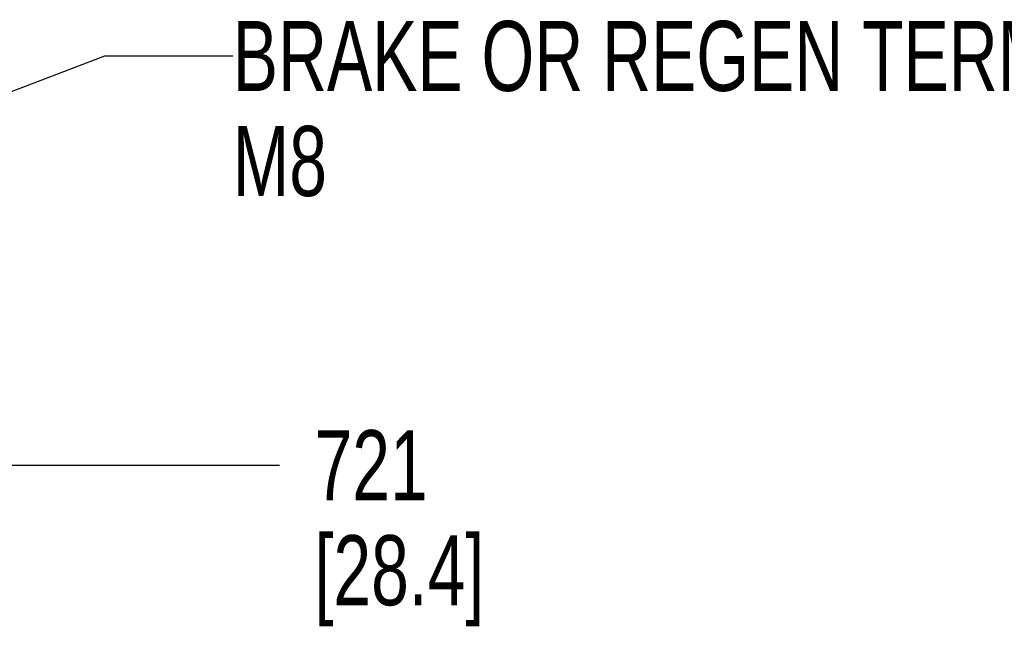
# Paper-space layout 'SUBMITTAL_E1H_1_2' of a CAD drawing. Header units: millimetres. Extents: x 0 to 841, y 0 to 594.
# Tile 26 of 30: x 448 to 497, y 466 to 497. Entities that reach past the tile are written whole.
import ezdxf

# ---------------------------------------------------------------- set-up
doc = ezdxf.new("R2010")
doc.units = ezdxf.units.MM
doc.header["$LTSCALE"] = 46.255
doc.layers.get('0').update_dxf_attribs({"linetype": 'CONTINUOUS'})
doc.styles.get("Standard").update_dxf_attribs({"font": 'txt', "width": 0.725})
doc.dimstyles.new('DIMSTYLE_4', dxfattribs={"dimtxt": 3.5, "dimasz": 4.8, "dimexe": 3.2, "dimexo": 1.6, "dimgap": 0.875, "dimtad": 0, "dimtih": 1, "dimtoh": 1, "dimdec": 1, "dimzin": 0, "dimdsep": 46, "dimtxsty": 'STANDARD', "dimblk": 'CLOSED', "dimblk1": 'CLOSED', "dimblk2": 'CLOSED', "dimcen": 0.09, "dimadec": 0, "dimazin": 0, "dimtp": 0.4, "dimtm": 0.4, "dimtfac": 1, "dimtdec": 1, "dimtofl": 0, "dimtmove": 0, "dimatfit": 3, "dimldrblk": 'CLOSED', "dimfxl": 1, "dimtolj": 1, "dimtzin": 0, "dimarcsym": 0})
doc.dimstyles.get("Standard").update_dxf_attribs({"dimtxt": 3.5, "dimasz": 4.8, "dimexe": 3.2, "dimexo": 1.6, "dimtad": 0, "dimtih": 1, "dimtoh": 1, "dimdec": 1, "dimzin": 0, "dimdsep": 46, "dimtxsty": 'STANDARD', "dimblk": 'CLOSED', "dimblk1": 'CLOSED', "dimblk2": 'CLOSED', "dimcen": 0.09, "dimadec": 0, "dimazin": 0, "dimtol": 1, "dimtp": 0.4, "dimtm": 0.4, "dimtfac": 1, "dimtdec": 1, "dimtofl": 0, "dimtmove": 0, "dimatfit": 3, "dimldrblk": 'CLOSED', "dimfxl": 1, "dimtolj": 1, "dimtzin": 0, "dimarcsym": 0})

# ---------------------------------------------------------------- blocks, each defined once
blk = doc.blocks.new('*D52')
at = {"color": 2, "linetype": 'CONTINUOUS'}
blk.add_line((427.276, 474.463), (460.6, 474.463), dxfattribs=at)
at = {"color": 2, "linetype": 'CONTINUOUS', "insert": (462.35, 476.213), "char_height": 3.5, "width": 15.225, "attachment_point": 1, "line_spacing_factor": 0.9}
blk.add_mtext('721\\P[28.4]', dxfattribs=at)
blk = doc.blocks.new('_CLOSED')
at = {"color": 0, "linetype": 'BYBLOCK'}
for p, q in [((0, 0), (-1, 0.167)), ((-1, 0.167), (-1, -0.167)), ((-1, -0.167), (0, 0)), ((-1, 0), (0, 0))]:
    blk.add_line(p, q, dxfattribs=at)

psp = doc.layouts.new('SUBMITTAL_E1H_1_2')

# ---------------------------------------------------------------- texts
at = {"color": 2, "linetype": 'CONTINUOUS', "insert": (458.257, 496.67), "char_height": 3.5, "width": 60.9, "attachment_point": 1, "line_spacing_factor": 0.9}
psp.add_mtext('BRAKE OR REGEN TERMINALS\\P{\\W0.725;M8}', dxfattribs=at)

# ---------------------------------------------------------------- dimensions: what is measured, and where the dimension line sits
at = {"color": 2, "linetype": 'CONTINUOUS'}
dim = psp.add_ordinate_dim(feature_location=(427.276, 474.463), offset=(33.323, 0), dtype=0, origin=(425.676, 474.463), text='721\\P[28.4]', dimstyle='DIMSTYLE_4', dxfattribs=at)
dim.commit()
dim.dimension.update_dxf_attribs({"geometry": '*D52', "text_midpoint": (469.962, 471.838)})

# ---------------------------------------------------------------- leaders
psp.add_leader([(428.451, 486.016), (451.857, 494.92), (458.257, 494.92)], dimstyle='STANDARD', override={"dimtad": 0}, dxfattribs=at)

doc.saveas('drawing.dxf')
